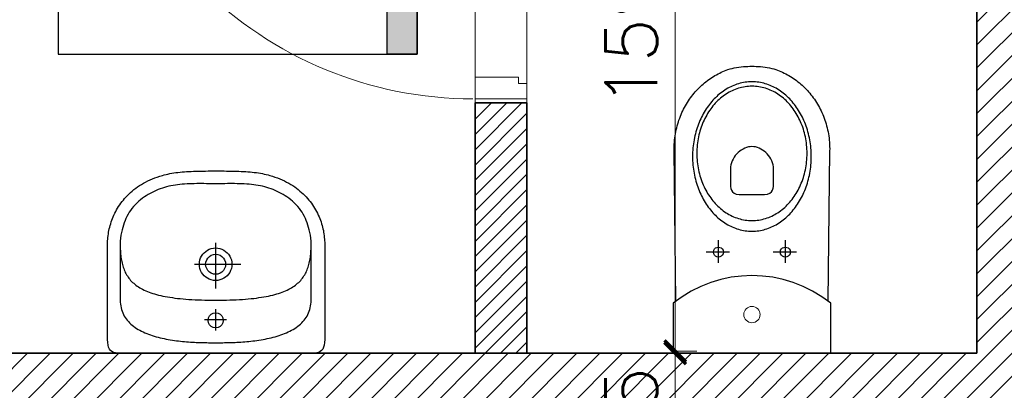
# Model space of a CAD drawing. Header units: millimetres. Extents: x -740 to 33545, y 5178 to 22494.
# Tile 194 of 256: x 11617 to 11845, y 10826 to 10912. Entities that reach past the tile are written whole.
import ezdxf
from ezdxf.lldxf.tags import DXFTag

# ---------------------------------------------------------------- set-up
doc = ezdxf.new("R2010")
doc.units = ezdxf.units.MM
doc.header["$MEASUREMENT"] = 0
doc.layers.get('Defpoints').update_dxf_attribs({"color": 252})
for name, color, linetype, lineweight in [('A_istniejące ściany', 252, 'Continuous', 35), ('A_l.przerywana', 252, 'ICAD_ISO03W100', 9), ('A_projektowane sciany', 252, 'Continuous', 35), ('l.wypełnien', 252, 'Continuous', 5), ('szraf1', 252, 'Continuous', 5), ('wymiarowanie', 252, 'Continuous', 9)]:
    doc.layers.add(name, color=color, linetype=linetype, lineweight=lineweight)
for name, color, linetype in [('stolarka', 252, 'Continuous'), ('tabelki opis', 252, 'Continuous'), ('WYPOSARZENIE', 252, 'Continuous'), ('WYPOSAŻENIE', 252, 'Continuous')]:
    doc.layers.add(name, color=color, linetype=linetype)
doc.styles.add('styl2', font='simplex.shx')
tags = doc.linetypes.add('ICAD_ISO03W100', pattern=[30, 12, -18]).pattern_tags.tags
tags[6:7] = [DXFTag(74, 4), DXFTag(75, 0), DXFTag(340, '0'), DXFTag(46, 1.0), DXFTag(50, 0.0), DXFTag(44, 0.0), DXFTag(45, 0.0)]
tags[4:5] = [DXFTag(74, 4), DXFTag(75, 0), DXFTag(340, '0'), DXFTag(46, 1.0), DXFTag(50, 0.0), DXFTag(44, 0.0), DXFTag(45, 0.0)]
doc.dimstyles.new('Skala 1-50', dxfattribs={"dimtxt": 12, "dimasz": 5, "dimexe": 1, "dimexo": 1, "dimgap": 1.5, "dimtad": 1, "dimdec": 1, "dimrnd": 0.5, "dimtxsty": 'styl2', "dimblk": 'ARCHTICK', "dimcen": 5, "dimadec": 0, "dimazin": 0, "dimtfac": 1, "dimtdec": 1, "dimtmove": 1, "dimatfit": 3, "dimldrblk": 'ARCHTICK', "dimfxl": 0, "dimlwd": -1, "dimlwe": -1, "dimarcsym": 0})

# ---------------------------------------------------------------- blocks, each defined once
blk = doc.blocks.new('zw$1165')
at = {"layer": 'WYPOSAŻENIE', "color": 0}
for points in [[(25.14, 42.24), (24.52, 42.24), (23.91, 42.24), (23.31, 42.24), (22.72, 42.23), (22.13, 42.23), (21.56, 42.22), (20.99, 42.2), (20.44, 42.19), (19.89, 42.17), (19.35, 42.15), (18.82, 42.12), (18.3, 42.09), (17.78, 42.05), (17.28, 42.01), (16.78, 41.96), (16.3, 41.91), (15.82, 41.85), (15.35, 41.78), (14.89, 41.71), (14.43, 41.63), (13.99, 41.54), (13.55, 41.44), (13.12, 41.33), (12.7, 41.22), (12.7, 41.22), (12.09, 41.03), (11.51, 40.84), (10.93, 40.63), (10.38, 40.4), (9.84, 40.17), (9.32, 39.92), (8.81, 39.67), (8.32, 39.4), (7.85, 39.12), (7.39, 38.84), (6.95, 38.54), (6.52, 38.23), (6.11, 37.92), (5.72, 37.6), (5.34, 37.27), (4.97, 36.93), (4.62, 36.58), (4.28, 36.23), (3.96, 35.87), (3.65, 35.51), (3.36, 35.14), (3.08, 34.76), (2.81, 34.39), (2.56, 34), (2.32, 33.62), (2.09, 33.23), (1.88, 32.83), (1.67, 32.44), (1.48, 32.04), (1.31, 31.64), (1.14, 31.24), (0.99, 30.84), (0.85, 30.44), (0.72, 30.03), (0.6, 29.63), (0.49, 29.23), (0.4, 28.83), (0.31, 28.43), (0.24, 28.03), (0.17, 27.64), (0.12, 27.25), (0.08, 26.86), (0.04, 26.47), (0.02, 26.09), (0, 25.72), (0, 25.34), (0, 25.34), (0, 3.19), (0.03, 2.5), (0.11, 1.9), (0.25, 1.4), (0.44, 0.99), (0.7, 0.66), (1.01, 0.4), (1.39, 0.22), (1.82, 0.09), (2.33, 0.02), (2.89, 0), (25.14, 0), (47.39, 0), (47.96, 0.02), (48.46, 0.09), (48.9, 0.22), (49.28, 0.4), (49.59, 0.66), (49.84, 0.99), (50.04, 1.4), (50.18, 1.9), (50.26, 2.5), (50.29, 3.19), (50.29, 25.34), (50.28, 25.72), (50.27, 26.09), (50.24, 26.47), (50.21, 26.86), (50.17, 27.25), (50.11, 27.64), (50.05, 28.03), (49.98, 28.43), (49.89, 28.83), (49.79, 29.23), (49.69, 29.63), (49.57, 30.03), (49.44, 30.44), (49.3, 30.84), (49.15, 31.24), (48.98, 31.64), (48.8, 32.04), (48.61, 32.44), (48.41, 32.83), (48.2, 33.23), (47.97, 33.62), (47.73, 34), (47.48, 34.39), (47.21, 34.76), (46.93, 35.14), (46.63, 35.51), (46.33, 35.87), (46, 36.23), (45.67, 36.58), (45.32, 36.93), (44.95, 37.27), (44.57, 37.6), (44.17, 37.92), (43.76, 38.23), (43.34, 38.54), (42.9, 38.84), (42.44, 39.12), (41.96, 39.4), (41.48, 39.67), (40.97, 39.92), (40.45, 40.17), (39.91, 40.4), (39.35, 40.63), (38.78, 40.84), (38.19, 41.03), (37.59, 41.22), (37.59, 41.22), (37.16, 41.33), (36.74, 41.44), (36.3, 41.54), (35.85, 41.63), (35.4, 41.71), (34.94, 41.78), (34.47, 41.85), (33.99, 41.91), (33.5, 41.96), (33.01, 42.01), (32.5, 42.05), (31.99, 42.09), (31.47, 42.12), (30.94, 42.15), (30.4, 42.17), (29.85, 42.19), (29.3, 42.2), (28.73, 42.22), (28.15, 42.23), (27.57, 42.23), (26.98, 42.24), (26.38, 42.24), (25.76, 42.24), (25.14, 42.24), (25.14, 42.24)], [(25.25, 39.29), (25.78, 39.29), (26.31, 39.3), (26.86, 39.3), (27.41, 39.3), (27.96, 39.31), (28.52, 39.31), (29.08, 39.31), (29.65, 39.31), (30.21, 39.3), (30.77, 39.29), (31.33, 39.27), (31.89, 39.24), (32.45, 39.21), (32.99, 39.17), (33.53, 39.12), (34.07, 39.06), (34.59, 38.99), (35.1, 38.9), (35.61, 38.8), (36.12, 38.69), (36.61, 38.56), (37.11, 38.42), (37.6, 38.27), (38.08, 38.1), (38.56, 37.92), (39.04, 37.72), (39.51, 37.51), (39.97, 37.28), (40.43, 37.04), (40.88, 36.78), (41.33, 36.51), (41.77, 36.22), (42.21, 35.91), (42.64, 35.58), (43.06, 35.24), (43.92, 34.42), (44.3, 33.99), (44.65, 33.56), (44.97, 33.12), (45.27, 32.67), (45.54, 32.21), (45.8, 31.73), (46.03, 31.25), (46.24, 30.75), (46.44, 30.24), (46.62, 29.71), (46.79, 29.16), (46.94, 28.6), (47.09, 28.02), (47.2, 27.34), (47.29, 26.67), (47.35, 26), (47.38, 25.32), (47.38, 12.31), (47.36, 11.84), (47.32, 11.39), (47.25, 10.96), (47.17, 10.54), (47.06, 10.13), (46.93, 9.74), (46.77, 9.36), (46.6, 8.99), (46.41, 8.64), (46.2, 8.3), (45.97, 7.97), (45.73, 7.65), (45.47, 7.35), (45.19, 7.06), (44.89, 6.78), (44.58, 6.51), (44.26, 6.26), (43.92, 6.01), (43.57, 5.78), (43.21, 5.55), (42.83, 5.34), (42.45, 5.14), (42.05, 4.94), (41.64, 4.76), (41.23, 4.58), (40.81, 4.42), (40.37, 4.26), (39.93, 4.11), (39.49, 3.97), (39.04, 3.84), (38.58, 3.72), (38.12, 3.6), (37.65, 3.49), (37.18, 3.39), (36.71, 3.3), (36.23, 3.21), (35.76, 3.13), (35.28, 3.05), (34.8, 2.98), (34.33, 2.92), (33.85, 2.86), (33.38, 2.8), (32.91, 2.76), (32.44, 2.71), (31.97, 2.67), (31.51, 2.64), (31.06, 2.61), (30.61, 2.58), (30.16, 2.56), (29.73, 2.53), (29.3, 2.52), (28.88, 2.5), (28.46, 2.49), (28.06, 2.48), (27.67, 2.47), (27.28, 2.47), (26.91, 2.46), (26.55, 2.46), (26.21, 2.46), (25.87, 2.46), (25.55, 2.46), (25.25, 2.46), (25.25, 2.46), (24.94, 2.46), (24.63, 2.46), (24.29, 2.46), (23.95, 2.46), (23.59, 2.46), (23.22, 2.47), (22.83, 2.47), (22.44, 2.48), (22.04, 2.49), (21.62, 2.5), (21.2, 2.52), (20.77, 2.53), (20.34, 2.56), (19.89, 2.58), (19.44, 2.61), (18.99, 2.64), (18.53, 2.67), (18.06, 2.71), (17.59, 2.76), (17.12, 2.8), (16.65, 2.86), (16.17, 2.92), (15.69, 2.98), (15.22, 3.05), (14.74, 3.13), (14.26, 3.21), (13.79, 3.3), (13.32, 3.39), (12.85, 3.49), (12.38, 3.6), (11.92, 3.72), (11.46, 3.84), (11.01, 3.97), (10.56, 4.11), (10.13, 4.26), (9.69, 4.42), (9.27, 4.58), (8.85, 4.76), (8.45, 4.94), (8.05, 5.14), (7.67, 5.34), (7.29, 5.55), (6.93, 5.78), (6.58, 6.01), (6.24, 6.26), (5.92, 6.51), (5.61, 6.78), (5.31, 7.06), (5.03, 7.35), (4.77, 7.65), (4.52, 7.97), (4.3, 8.3), (4.09, 8.64), (3.9, 8.99), (3.72, 9.36), (3.57, 9.74), (3.44, 10.13), (3.33, 10.54), (3.25, 10.96), (3.18, 11.39), (3.14, 11.84), (3.12, 12.31), (3.12, 12.31), (3.12, 25.32), (3.15, 26), (3.21, 26.67), (3.29, 27.34), (3.41, 28.02), (3.56, 28.6), (3.71, 29.16), (3.88, 29.71), (4.06, 30.24), (4.26, 30.75), (4.47, 31.25), (4.7, 31.73), (4.96, 32.21), (5.23, 32.67), (5.53, 33.12), (5.85, 33.56), (6.2, 33.99), (6.57, 34.42), (7.43, 35.24), (7.86, 35.58), (8.29, 35.91), (8.73, 36.22), (9.17, 36.51), (9.62, 36.78), (10.07, 37.04), (10.53, 37.28), (10.99, 37.51), (11.46, 37.72), (11.94, 37.92), (12.42, 38.1), (12.9, 38.27), (13.39, 38.42), (13.88, 38.56), (14.38, 38.69), (14.89, 38.8), (15.4, 38.9), (15.91, 38.99), (16.43, 39.06), (16.96, 39.12), (17.51, 39.17), (18.05, 39.21), (18.61, 39.24), (19.16, 39.27), (19.73, 39.29), (20.29, 39.3), (20.85, 39.31), (21.42, 39.31), (21.98, 39.31), (22.54, 39.31), (23.09, 39.3), (23.64, 39.3), (24.19, 39.3), (24.72, 39.29), (25.25, 39.29)], [(25.25, 12.31), (24.4, 12.31), (23.58, 12.32), (22.77, 12.34), (21.99, 12.36), (21.22, 12.38), (20.48, 12.42), (19.75, 12.45), (19.05, 12.5), (18.36, 12.55), (17.7, 12.6), (17.05, 12.67), (16.42, 12.73), (15.81, 12.81), (15.22, 12.89), (14.64, 12.98), (14.09, 13.07), (13.55, 13.17), (13.03, 13.27), (12.52, 13.38), (12.03, 13.5), (11.56, 13.62), (11.1, 13.75), (10.66, 13.89), (10.24, 14.03), (9.83, 14.18), (9.43, 14.33), (9.05, 14.49), (8.69, 14.66), (8.34, 14.83), (8, 15.01), (7.68, 15.19), (7.37, 15.38), (7.07, 15.58), (6.79, 15.79), (6.52, 16), (6.26, 16.21), (6.01, 16.44), (5.78, 16.67), (5.56, 16.9), (5.35, 17.15), (5.15, 17.4), (4.96, 17.65), (4.79, 17.91), (4.62, 18.18), (4.46, 18.46), (4.32, 18.74), (4.18, 19.03), (4.06, 19.32), (3.94, 19.62), (3.83, 19.93), (3.73, 20.24), (3.64, 20.56), (3.56, 20.89), (3.48, 21.23), (3.42, 21.57), (3.36, 21.91), (3.31, 22.27), (3.26, 22.63), (3.22, 23), (3.19, 23.37), (3.17, 23.75), (3.15, 24.14), (3.13, 24.54), (3.13, 24.94), (3.12, 25.34)], [(47.38, 25.34), (47.37, 24.94), (47.37, 24.54), (47.35, 24.14), (47.33, 23.75), (47.31, 23.37), (47.28, 23), (47.24, 22.63), (47.19, 22.27), (47.14, 21.91), (47.08, 21.57), (47.02, 21.23), (46.94, 20.89), (46.86, 20.56), (46.77, 20.24), (46.67, 19.93), (46.56, 19.62), (46.44, 19.32), (46.32, 19.03), (46.18, 18.74), (46.04, 18.46), (45.88, 18.18), (45.71, 17.91), (45.54, 17.65), (45.35, 17.4), (45.15, 17.15), (44.94, 16.9), (44.72, 16.67), (44.49, 16.44), (44.24, 16.21), (43.98, 16), (43.71, 15.79), (43.43, 15.58), (43.13, 15.38), (42.82, 15.19), (42.5, 15.01), (42.16, 14.83), (41.81, 14.66), (41.45, 14.49), (41.07, 14.33), (40.67, 14.18), (40.26, 14.03), (39.84, 13.89), (39.4, 13.75), (38.94, 13.62), (38.47, 13.5), (37.98, 13.38), (37.47, 13.27), (36.95, 13.17), (36.41, 13.07), (35.85, 12.98), (35.28, 12.89), (34.69, 12.81), (34.08, 12.73), (33.45, 12.67), (32.8, 12.6), (32.14, 12.55), (31.45, 12.5), (30.75, 12.45), (30.02, 12.42), (29.28, 12.38), (28.51, 12.36), (27.73, 12.34), (26.92, 12.32), (26.1, 12.31), (25.25, 12.31)], [(25.26, 25.56), (25.26, 15)], [(25.26, 16.85), (25.77, 16.89), (26.26, 16.99), (26.72, 17.15), (27.16, 17.37), (27.56, 17.64), (27.92, 17.96), (28.24, 18.32), (28.51, 18.72), (28.73, 19.16), (28.89, 19.62), (28.99, 20.11), (29.03, 20.63), (28.99, 21.14), (28.89, 21.63), (28.73, 22.09), (28.51, 22.53), (28.24, 22.93), (27.92, 23.29), (27.56, 23.61), (27.16, 23.88), (26.72, 24.1), (26.26, 24.26), (25.77, 24.36), (25.26, 24.4), (24.75, 24.36), (24.26, 24.26), (23.79, 24.1), (23.36, 23.88), (22.95, 23.61), (22.59, 23.29), (22.27, 22.93), (22, 22.53), (21.78, 22.09), (21.62, 21.63), (21.52, 21.14), (21.49, 20.63), (21.52, 20.11), (21.62, 19.62), (21.78, 19.16), (22, 18.72), (22.27, 18.32), (22.59, 17.96), (22.95, 17.64), (23.36, 17.37), (23.79, 17.15), (24.26, 16.99), (24.75, 16.89), (25.26, 16.85)], [(25.26, 18.31), (25.79, 18.37), (26.27, 18.55), (26.7, 18.82), (27.06, 19.18), (27.33, 19.61), (27.51, 20.1), (27.57, 20.63), (27.51, 21.15), (27.33, 21.64), (27.06, 22.07), (26.7, 22.43), (26.27, 22.7), (25.79, 22.88), (25.26, 22.94), (24.73, 22.88), (24.24, 22.7), (23.81, 22.43), (23.45, 22.07), (23.18, 21.64), (23.01, 21.15), (22.94, 20.63), (22.94, 20.63), (23.01, 20.1), (23.18, 19.61), (23.45, 19.18), (23.81, 18.82), (24.24, 18.55), (24.73, 18.37), (25.26, 18.31), (25.26, 18.31)], [(30.17, 20.65), (19.42, 20.65)], [(25.26, 5.87), (25.81, 5.96), (26.3, 6.21), (26.68, 6.59), (26.93, 7.08), (27.02, 7.63), (26.93, 8.19), (26.68, 8.67), (26.3, 9.05), (25.81, 9.3), (25.26, 9.39), (24.7, 9.3), (24.22, 9.05), (23.84, 8.67), (23.59, 8.19), (23.5, 7.63), (23.59, 7.08), (23.84, 6.59), (24.22, 6.21), (24.7, 5.96), (25.26, 5.87)], [(25.25, 10.21), (25.25, 5.27)], [(22.71, 7.72), (27.8, 7.72)]]:
    blk.add_lwpolyline(points, dxfattribs=at)
blk = doc.blocks.new('_ArchTick')
at = {"color": 0, "linetype": 'ByBlock', "const_width": 0.15}
blk.add_lwpolyline([(-0.5, -0.5), (0.5, 0.5)], dxfattribs=at)
blk = doc.blocks.new('*D2198')
at = {"layer": 'Defpoints', "color": 0}
for p in [(11784.54, 10994.32), (11769.27, 10834.82), (11786.33, 10834.82)]:
    blk.add_point(p, dxfattribs=at)
at = {"layer": 'wymiarowanie', "color": 0}
for p, q in [((11774.27, 10994.32), (11768.27, 10994.32)), ((11769.27, 10994.32), (11769.27, 10834.82)), ((11774.27, 10834.82), (11768.27, 10834.82))]:
    blk.add_line(p, q, dxfattribs=at)
at = {"layer": 'wymiarowanie', "color": 0, "xscale": 5, "yscale": 5, "zscale": 5}
for p, rotation in [((11769.27, 10994.32), 90), ((11769.27, 10834.82), 270)]:
    blk.add_blockref('_ArchTick', p, dxfattribs=dict(at, rotation=rotation))
at = {"layer": 'wymiarowanie', "color": 0, "insert": (11760.93, 10914.57), "char_height": 12, "attachment_point": 5, "rotation": 90, "style": 'styl2'}
blk.add_mtext('159,5', dxfattribs=at)
blk = doc.blocks.new('*D2795')
at = {"layer": 'Defpoints', "color": 0}
for p in [(11839.15, 10834.32), (11769.27, 10791.99), (11839.15, 10791.99)]:
    blk.add_point(p, dxfattribs=at)
at = {"layer": 'wymiarowanie', "color": 0}
for p, q in [((11774.27, 10834.32), (11768.27, 10834.32)), ((11769.27, 10834.32), (11769.27, 10791.99)), ((11774.27, 10791.99), (11768.27, 10791.99))]:
    blk.add_line(p, q, dxfattribs=at)
at = {"layer": 'wymiarowanie', "color": 0, "xscale": 5, "yscale": 5, "zscale": 5}
for p, rotation in [((11769.27, 10834.32), 90), ((11769.27, 10791.99), 270)]:
    blk.add_blockref('_ArchTick', p, dxfattribs=dict(at, rotation=rotation))
at = {"layer": 'wymiarowanie', "color": 0, "insert": (11760.93, 10813.16), "char_height": 12, "attachment_point": 5, "rotation": 90, "style": 'styl2'}
blk.add_mtext('42,5', dxfattribs=at)

msp = doc.modelspace()

# ---------------------------------------------------------------- hatches: boundary and pattern name
at = {"layer": 'l.wypełnien'}
h = msp.add_hatch(dxfattribs=at)
h.set_pattern_fill('ANSI31', color=256, scale=30, style=0)
h.paths.add_polyline_path([(11391.26, 10402.52), (11391.26, 10359.34), (11839.15, 10359.34), (11839.15, 9782.76), (11774.02, 9782.76), (11774.02, 9765.83), (11774.02, 9754.82), (11774.02, 9739.58), (11839.15, 9739.58), (11882.33, 9739.58), (11882.33, 10522.75), (11866.24, 10522.75), (11854.39, 10522.75), (11839.15, 10522.75), (11839.15, 10402.52), (11426.82, 10402.52), (11426.82, 10552.38), (11401.42, 10552.38), (11401.42, 10402.52)])
h.paths.add_polyline_path([(11391.26, 10834.32), (11391.26, 10791.99), (11401.42, 10791.99), (11401.42, 10654.38), (11426.82, 10654.38), (11426.82, 10791.99), (11839.15, 10791.99), (11839.15, 10677.69), (11854.39, 10677.69), (11866.24, 10677.69), (11882.33, 10677.69), (11882.33, 11331.32), (11882.33, 11374.5), (11799.42, 11374.5), (11799.42, 11331.32), (11839.15, 11331.32), (11839.15, 10994.32), (11839.15, 10834.32), (11699.45, 10834.32), (11685.18, 10834.32), (11640.68, 10834.32), (11401.42, 10834.32)])
h.paths.add_polyline_path([(11477.62, 10806.38), (11477.62, 10819.93), (11497.94, 10819.93), (11497.94, 10806.38)], flags=16)
h.paths.add_polyline_path([(11438.67, 10819.93), (11438.67, 10806.38), (11457.3, 10806.38), (11457.3, 10819.93)], flags=16)
h.paths.add_polyline_path([(11429.29, 9739.58), (11429.29, 9782.76), (11384.13, 9782.76), (11384.13, 9739.58)])
h.paths.add_polyline_path([(11624.02, 9739.58), (11624.02, 9782.76), (11579.29, 9782.76), (11579.29, 9739.58)])
h = msp.add_hatch(dxfattribs=at)
h.set_pattern_fill('ANSI31', color=256, scale=20, style=0)
h.paths.add_polyline_path([(11528.81, 11006.32), (11528.81, 10994.32), (11590.93, 10994.32), (11590.93, 10984.32), (11602.93, 10984.32), (11602.93, 10994.32), (11616.93, 10994.32), (11616.93, 11006.32), (11602.93, 11006.32), (11602.93, 11114.32), (11839.15, 11114.32), (11839.15, 11126.32), (11590.93, 11126.32), (11590.93, 11006.32)])
h.paths.add_polyline_path([(11391.26, 10994.32), (11391.26, 11006.32), (11404.81, 11006.32), (11404.81, 11331.32), (11416.81, 11331.32), (11416.81, 11006.32), (11426.81, 11006.32), (11426.81, 10994.32)])
h.paths.add_polyline_path([(11708.93, 10994.32), (11708.93, 11006.32), (11839.15, 11006.32), (11839.15, 10994.32), (11734.93, 10994.32), (11734.93, 10984.32), (11722.93, 10984.32), (11722.93, 10994.32)])
h.paths.add_polyline_path([(11289.26, 10994.32), (11289.26, 11006.32), (11169.43, 11006.32), (11169.43, 10994.32)])
h.paths.add_polyline_path([(11734.93, 10834.32), (11734.93, 10892.32), (11722.93, 10892.32), (11722.93, 10834.32)])
h.paths.add_polyline_path([(11602.93, 10834.32), (11602.93, 10882.32), (11590.93, 10882.32), (11590.93, 10834.32)])
at = {"layer": 'tabelki opis'}
msp.add_hatch(color=256, dxfattribs=at).paths.add_polyline_path([(11709.48, 10903.63), (11709.48, 10936.89), (11702.52, 10936.89), (11702.52, 10903.63)])

# ---------------------------------------------------------------- linework, layer by layer
at = {"layer": 'A_istniejące ściany'}
for points in [[(11839.15, 10994.32), (11839.15, 10834.32)], [(11699.45, 10834.32), (11401.42, 10834.32)], [(11839.15, 10834.32), (11699.45, 10834.32)]]:
    msp.add_lwpolyline(points, dxfattribs=at)
at = {"layer": 'A_l.przerywana', "ltscale": 0.3}
msp.add_lwpolyline([(11722.93, 10892.32), (11734.93, 10892.32), (11734.93, 10984.32), (11722.93, 10984.32)], close=True, dxfattribs=at)
at = {"layer": 'A_projektowane sciany'}
for p, q in [((11722.93, 10892.32), (11734.93, 10892.32)), ((11722.93, 10892.32), (11722.93, 10834.32)), ((11734.93, 10892.32), (11734.93, 10834.32))]:
    msp.add_line(p, q, dxfattribs=at)
at = {"layer": 'stolarka', "lineweight": 9}
msp.add_lwpolyline([(11732.95, 10898.32), (11732.95, 10896.81), (11734.93, 10896.81), (11734.93, 10893.27), (11722.93, 10893.27), (11722.93, 10898.32), (11732.95, 10898.32)], dxfattribs=at)
at = {"layer": 'stolarka', "linetype": 'ICAD_ISO03W100', "lineweight": 13, "ltscale": 0.3}
msp.add_arc((11722.39, 10982.62), 89.35, 179.9469, 269.9997, dxfattribs=at)
at = {"layer": 'tabelki opis'}
msp.add_lwpolyline([(11709.48, 10936.89), (11626.32, 10936.89), (11626.32, 10903.63), (11709.48, 10903.63), (11709.48, 10936.89)], dxfattribs=at)
msp.add_lwpolyline([(11709.48, 10903.63), (11702.52, 10903.63), (11702.52, 10936.89), (11709.48, 10936.89)], close=True, dxfattribs=at)
at = {"layer": 'wymiarowanie'}
msp.add_circle((11787.04, 10843.29), 1.88, dxfattribs=at)
at = {"layer": 'WYPOSARZENIE'}
msp.add_lwpolyline([(11768.79, 10834.32), (11805.29, 10834.32), (11805.29, 10845.94, 0.349919), (11768.79, 10845.94), (11768.79, 10834.32)], format="xyb", dxfattribs=at)
at = {"layer": 'WYPOSAŻENIE'}
for points in [[(11769.43, 10846.44), (11769.03, 10881.21), (11769.03, 10881.72), (11769.04, 10882.22), (11769.06, 10882.73), (11769.09, 10883.22), (11769.14, 10883.72), (11769.19, 10884.21), (11769.25, 10884.69), (11769.33, 10885.17), (11769.42, 10885.64), (11769.51, 10886.11), (11769.62, 10886.57), (11769.74, 10887.03), (11769.86, 10887.48), (11770, 10887.93), (11770.14, 10888.37), (11770.3, 10888.81), (11770.46, 10889.24), (11770.63, 10889.66), (11770.82, 10890.08), (11771.01, 10890.49), (11771.21, 10890.89), (11771.41, 10891.29), (11771.63, 10891.68), (11771.85, 10892.07), (11772.08, 10892.45), (11772.32, 10892.82), (11772.57, 10893.18), (11772.82, 10893.54), (11773.09, 10893.89), (11773.35, 10894.24), (11773.63, 10894.57), (11773.91, 10894.9), (11774.2, 10895.22), (11774.49, 10895.54), (11774.79, 10895.84), (11775.1, 10896.14), (11775.42, 10896.43), (11775.73, 10896.71), (11776.06, 10896.98), (11776.39, 10897.25), (11776.72, 10897.51), (11777.06, 10897.76), (11777.41, 10898), (11777.76, 10898.23), (11778.11, 10898.45), (11778.47, 10898.66), (11778.83, 10898.87), (11779.2, 10899.06), (11779.57, 10899.25), (11779.95, 10899.43), (11780.33, 10899.59), (11780.71, 10899.75), (11781.09, 10899.9), (11781.48, 10900.04), (11781.48, 10900.04), (11781.96, 10900.19), (11782.45, 10900.32), (11782.96, 10900.44), (11783.48, 10900.54), (11784, 10900.62), (11784.53, 10900.69), (11785.05, 10900.74), (11785.56, 10900.78), (11786.07, 10900.8), (11786.56, 10900.82), (11787.04, 10900.82), (11787.04, 10900.82), (11787.52, 10900.82), (11788.01, 10900.8), (11788.51, 10900.78), (11789.03, 10900.74), (11789.55, 10900.68), (11790.08, 10900.62), (11790.6, 10900.53), (11791.12, 10900.44), (11791.63, 10900.32), (11792.12, 10900.19), (11792.6, 10900.04), (11792.99, 10899.9), (11793.37, 10899.75), (11793.75, 10899.59), (11794.13, 10899.42), (11794.51, 10899.25), (11794.88, 10899.06), (11795.25, 10898.87), (11795.61, 10898.66), (11795.97, 10898.45), (11796.32, 10898.23), (11796.67, 10897.99), (11797.02, 10897.75), (11797.36, 10897.51), (11797.69, 10897.25), (11798.02, 10896.98), (11798.34, 10896.71), (11798.66, 10896.43), (11798.98, 10896.14), (11799.28, 10895.84), (11799.58, 10895.53), (11799.88, 10895.22), (11800.17, 10894.9), (11800.45, 10894.57), (11800.72, 10894.23), (11800.99, 10893.89), (11801.25, 10893.54), (11801.51, 10893.18), (11801.76, 10892.82), (11801.99, 10892.45), (11802.23, 10892.07), (11802.45, 10891.68), (11802.66, 10891.29), (11802.87, 10890.89), (11803.07, 10890.49), (11803.26, 10890.08), (11803.44, 10889.66), (11803.62, 10889.23), (11803.78, 10888.81), (11803.93, 10888.37), (11804.08, 10887.93), (11804.22, 10887.48), (11804.34, 10887.03), (11804.46, 10886.57), (11804.56, 10886.11), (11804.66, 10885.64), (11804.75, 10885.17), (11804.82, 10884.69), (11804.89, 10884.2), (11804.94, 10883.72), (11804.98, 10883.22), (11805.02, 10882.72), (11805.04, 10882.22), (11805.05, 10881.71), (11805.04, 10881.2), (11805.04, 10881.2), (11804.64, 10846.43)], [(11779.27, 10855.25), (11779.27, 10860.56)], [(11794.78, 10855.25), (11794.78, 10860.56)], [(11781.88, 10857.76), (11776.42, 10857.76)], [(11797.38, 10857.76), (11791.93, 10857.76)]]:
    msp.add_lwpolyline(points, dxfattribs=at)
for points in [[(11787.04, 10862.61), (11787.43, 10862.62), (11787.83, 10862.64), (11788.22, 10862.67), (11788.61, 10862.72), (11788.99, 10862.78), (11789.38, 10862.86), (11789.76, 10862.95), (11790.13, 10863.05), (11790.5, 10863.17), (11790.87, 10863.29), (11791.23, 10863.43), (11791.59, 10863.59), (11791.95, 10863.75), (11792.29, 10863.93), (11792.64, 10864.11), (11792.98, 10864.31), (11793.32, 10864.52), (11793.64, 10864.75), (11793.97, 10864.98), (11794.29, 10865.22), (11794.6, 10865.47), (11794.91, 10865.74), (11795.21, 10866.01), (11795.51, 10866.29), (11795.79, 10866.59), (11796.08, 10866.89), (11796.35, 10867.2), (11796.62, 10867.52), (11796.89, 10867.85), (11797.14, 10868.19), (11797.39, 10868.54), (11797.63, 10868.89), (11797.86, 10869.26), (11798.09, 10869.63), (11798.3, 10870.01), (11798.51, 10870.4), (11798.72, 10870.79), (11798.91, 10871.19), (11799.09, 10871.6), (11799.27, 10872.01), (11799.44, 10872.44), (11799.59, 10872.86), (11799.74, 10873.3), (11799.88, 10873.74), (11800.01, 10874.18), (11800.14, 10874.64), (11800.25, 10875.09), (11800.35, 10875.55), (11800.44, 10876.02), (11800.52, 10876.49), (11800.59, 10876.97), (11800.65, 10877.45), (11800.7, 10877.93), (11800.74, 10878.42), (11800.77, 10878.92), (11800.79, 10879.41), (11800.79, 10879.91), (11800.79, 10879.91), (11800.79, 10880.41), (11800.77, 10880.91), (11800.74, 10881.4), (11800.7, 10881.89), (11800.65, 10882.38), (11800.59, 10882.86), (11800.52, 10883.33), (11800.44, 10883.81), (11800.35, 10884.27), (11800.25, 10884.74), (11800.14, 10885.19), (11800.02, 10885.64), (11799.88, 10886.09), (11799.75, 10886.53), (11799.6, 10886.96), (11799.44, 10887.39), (11799.27, 10887.81), (11799.09, 10888.23), (11798.91, 10888.64), (11798.72, 10889.04), (11798.52, 10889.43), (11798.31, 10889.82), (11798.09, 10890.2), (11797.86, 10890.57), (11797.63, 10890.93), (11797.39, 10891.29), (11797.14, 10891.64), (11796.89, 10891.97), (11796.62, 10892.3), (11796.36, 10892.63), (11796.08, 10892.94), (11795.8, 10893.24), (11795.51, 10893.53), (11795.21, 10893.82), (11794.91, 10894.09), (11794.6, 10894.35), (11794.29, 10894.61), (11793.97, 10894.85), (11793.65, 10895.08), (11793.32, 10895.3), (11792.98, 10895.51), (11792.64, 10895.71), (11792.3, 10895.9), (11791.95, 10896.08), (11791.59, 10896.24), (11791.23, 10896.39), (11790.87, 10896.53), (11790.5, 10896.66), (11790.13, 10896.78), (11789.76, 10896.88), (11789.38, 10896.97), (11789, 10897.04), (11788.61, 10897.11), (11788.22, 10897.16), (11787.83, 10897.19), (11787.44, 10897.21), (11787.04, 10897.22), (11787.04, 10897.22), (11786.64, 10897.21), (11786.25, 10897.19), (11785.86, 10897.16), (11785.47, 10897.11), (11785.08, 10897.04), (11784.7, 10896.97), (11784.32, 10896.88), (11783.95, 10896.78), (11783.57, 10896.66), (11783.21, 10896.53), (11782.84, 10896.39), (11782.49, 10896.24), (11782.13, 10896.08), (11781.78, 10895.9), (11781.44, 10895.71), (11781.1, 10895.52), (11780.76, 10895.3), (11780.43, 10895.08), (11780.11, 10894.85), (11779.79, 10894.61), (11779.47, 10894.36), (11779.17, 10894.09), (11778.87, 10893.82), (11778.57, 10893.53), (11778.28, 10893.24), (11778, 10892.94), (11777.72, 10892.63), (11777.45, 10892.31), (11777.19, 10891.98), (11776.94, 10891.64), (11776.69, 10891.29), (11776.45, 10890.93), (11776.21, 10890.57), (11775.99, 10890.2), (11775.77, 10889.82), (11775.56, 10889.43), (11775.36, 10889.04), (11775.17, 10888.64), (11774.98, 10888.23), (11774.81, 10887.81), (11774.64, 10887.39), (11774.48, 10886.97), (11774.33, 10886.53), (11774.19, 10886.09), (11774.06, 10885.65), (11773.94, 10885.19), (11773.83, 10884.74), (11773.73, 10884.28), (11773.64, 10883.81), (11773.56, 10883.34), (11773.48, 10882.86), (11773.42, 10882.38), (11773.37, 10881.89), (11773.33, 10881.4), (11773.31, 10880.91), (11773.29, 10880.42), (11773.28, 10879.92), (11773.28, 10879.92), (11773.29, 10879.42), (11773.31, 10878.92), (11773.33, 10878.43), (11773.37, 10877.94), (11773.42, 10877.45), (11773.48, 10876.97), (11773.55, 10876.49), (11773.64, 10876.02), (11773.73, 10875.56), (11773.83, 10875.09), (11773.94, 10874.64), (11774.06, 10874.19), (11774.19, 10873.74), (11774.33, 10873.3), (11774.48, 10872.87), (11774.64, 10872.44), (11774.81, 10872.02), (11774.98, 10871.6), (11775.17, 10871.19), (11775.36, 10870.79), (11775.56, 10870.4), (11775.77, 10870.01), (11775.99, 10869.63), (11776.21, 10869.26), (11776.45, 10868.9), (11776.69, 10868.54), (11776.93, 10868.19), (11777.19, 10867.85), (11777.45, 10867.52), (11777.72, 10867.2), (11778, 10866.89), (11778.28, 10866.59), (11778.57, 10866.3), (11778.86, 10866.01), (11779.16, 10865.74), (11779.47, 10865.47), (11779.79, 10865.22), (11780.1, 10864.98), (11780.43, 10864.75), (11780.76, 10864.52), (11781.09, 10864.31), (11781.43, 10864.12), (11781.78, 10863.93), (11782.13, 10863.75), (11782.48, 10863.59), (11782.84, 10863.44), (11783.2, 10863.3), (11783.57, 10863.17), (11783.94, 10863.05), (11784.32, 10862.95), (11784.7, 10862.86), (11785.08, 10862.79), (11785.46, 10862.72), (11785.85, 10862.67), (11786.24, 10862.64), (11786.64, 10862.62), (11787.04, 10862.61)], [(11787.04, 10865.07), (11787.44, 10865.08), (11787.84, 10865.1), (11788.24, 10865.14), (11788.63, 10865.19), (11789.03, 10865.26), (11789.41, 10865.34), (11789.8, 10865.44), (11790.18, 10865.55), (11790.55, 10865.67), (11790.92, 10865.81), (11791.28, 10865.96), (11791.64, 10866.12), (11792, 10866.3), (11792.35, 10866.49), (11792.69, 10866.69), (11793.03, 10866.9), (11793.36, 10867.12), (11793.69, 10867.36), (11794.01, 10867.61), (11794.33, 10867.87), (11794.63, 10868.13), (11794.93, 10868.41), (11795.23, 10868.71), (11795.51, 10869.01), (11795.79, 10869.32), (11796.06, 10869.64), (11796.32, 10869.97), (11796.58, 10870.31), (11796.83, 10870.66), (11797.06, 10871.01), (11797.29, 10871.38), (11797.52, 10871.75), (11797.73, 10872.13), (11797.93, 10872.52), (11798.12, 10872.92), (11798.31, 10873.33), (11798.48, 10873.74), (11798.65, 10874.16), (11798.8, 10874.59), (11798.95, 10875.02), (11799.08, 10875.46), (11799.2, 10875.9), (11799.32, 10876.35), (11799.42, 10876.81), (11799.51, 10877.27), (11799.59, 10877.74), (11799.65, 10878.21), (11799.71, 10878.69), (11799.75, 10879.17), (11799.78, 10879.65), (11799.8, 10880.14), (11799.81, 10880.63), (11799.81, 10880.63), (11799.8, 10881.13), (11799.78, 10881.62), (11799.75, 10882.1), (11799.71, 10882.58), (11799.65, 10883.06), (11799.59, 10883.53), (11799.51, 10884), (11799.42, 10884.46), (11799.32, 10884.92), (11799.2, 10885.37), (11799.08, 10885.81), (11798.95, 10886.25), (11798.8, 10886.68), (11798.65, 10887.11), (11798.48, 10887.53), (11798.31, 10887.94), (11798.13, 10888.35), (11797.93, 10888.75), (11797.73, 10889.14), (11797.52, 10889.52), (11797.3, 10889.89), (11797.07, 10890.26), (11796.83, 10890.61), (11796.58, 10890.96), (11796.33, 10891.3), (11796.06, 10891.63), (11795.79, 10891.95), (11795.51, 10892.26), (11795.23, 10892.57), (11794.93, 10892.86), (11794.63, 10893.14), (11794.33, 10893.41), (11794.01, 10893.66), (11793.69, 10893.91), (11793.37, 10894.15), (11793.03, 10894.37), (11792.7, 10894.59), (11792.35, 10894.79), (11792, 10894.97), (11791.65, 10895.15), (11791.29, 10895.31), (11790.92, 10895.46), (11790.55, 10895.6), (11790.18, 10895.72), (11789.8, 10895.83), (11789.42, 10895.93), (11789.03, 10896.01), (11788.64, 10896.08), (11788.24, 10896.13), (11787.84, 10896.17), (11787.44, 10896.19), (11787.04, 10896.2), (11787.04, 10896.2), (11786.63, 10896.19), (11786.23, 10896.17), (11785.84, 10896.13), (11785.44, 10896.08), (11785.05, 10896.01), (11784.66, 10895.93), (11784.28, 10895.83), (11783.9, 10895.72), (11783.53, 10895.6), (11783.16, 10895.46), (11782.79, 10895.31), (11782.43, 10895.15), (11782.08, 10894.98), (11781.73, 10894.79), (11781.38, 10894.59), (11781.04, 10894.37), (11780.71, 10894.15), (11780.38, 10893.91), (11780.06, 10893.67), (11779.75, 10893.41), (11779.44, 10893.14), (11779.14, 10892.86), (11778.85, 10892.57), (11778.56, 10892.27), (11778.29, 10891.95), (11778.02, 10891.63), (11777.75, 10891.3), (11777.5, 10890.96), (11777.25, 10890.62), (11777.01, 10890.26), (11776.78, 10889.89), (11776.56, 10889.52), (11776.35, 10889.14), (11776.15, 10888.75), (11775.95, 10888.35), (11775.77, 10887.94), (11775.59, 10887.53), (11775.43, 10887.11), (11775.27, 10886.69), (11775.13, 10886.25), (11774.99, 10885.81), (11774.87, 10885.37), (11774.76, 10884.92), (11774.66, 10884.46), (11774.57, 10884), (11774.49, 10883.53), (11774.42, 10883.06), (11774.37, 10882.58), (11774.32, 10882.1), (11774.29, 10881.62), (11774.27, 10881.13), (11774.27, 10880.64), (11774.27, 10880.64), (11774.27, 10880.14), (11774.29, 10879.66), (11774.32, 10879.17), (11774.37, 10878.69), (11774.42, 10878.21), (11774.49, 10877.74), (11774.57, 10877.27), (11774.66, 10876.81), (11774.76, 10876.36), (11774.87, 10875.9), (11774.99, 10875.46), (11775.13, 10875.02), (11775.27, 10874.59), (11775.43, 10874.16), (11775.59, 10873.74), (11775.77, 10873.33), (11775.95, 10872.92), (11776.14, 10872.53), (11776.35, 10872.14), (11776.56, 10871.75), (11776.78, 10871.38), (11777.01, 10871.01), (11777.25, 10870.66), (11777.5, 10870.31), (11777.75, 10869.97), (11778.01, 10869.64), (11778.28, 10869.32), (11778.56, 10869.01), (11778.85, 10868.71), (11779.14, 10868.42), (11779.44, 10868.14), (11779.75, 10867.87), (11780.06, 10867.61), (11780.38, 10867.36), (11780.71, 10867.12), (11781.04, 10866.9), (11781.38, 10866.69), (11781.72, 10866.49), (11782.07, 10866.3), (11782.43, 10866.12), (11782.79, 10865.96), (11783.15, 10865.81), (11783.52, 10865.67), (11783.9, 10865.55), (11784.28, 10865.44), (11784.66, 10865.34), (11785.05, 10865.26), (11785.44, 10865.19), (11785.83, 10865.14), (11786.23, 10865.1), (11786.63, 10865.08), (11787.04, 10865.07)], [(11787.26, 10871.12), (11789.96, 10871.12), (11790.65, 10871.2), (11791.17, 10871.42), (11791.55, 10871.74), (11791.79, 10872.13), (11791.94, 10872.54), (11792.01, 10872.94), (11792.03, 10873.29), (11792.04, 10877.06), (11792.01, 10877.54), (11791.93, 10878.01), (11791.8, 10878.47), (11791.63, 10878.92), (11791.42, 10879.34), (11791.17, 10879.75), (11790.89, 10880.14), (11790.57, 10880.5), (11790.24, 10880.83), (11789.88, 10881.13), (11789.5, 10881.41), (11789.1, 10881.64), (11788.7, 10881.84), (11788.29, 10882), (11787.87, 10882.12), (11787.45, 10882.19), (11787.04, 10882.21), (11786.63, 10882.19), (11786.21, 10882.12), (11785.79, 10882), (11785.38, 10881.84), (11784.97, 10881.64), (11784.58, 10881.4), (11784.2, 10881.13), (11783.84, 10880.83), (11783.5, 10880.49), (11783.19, 10880.13), (11782.91, 10879.74), (11782.66, 10879.33), (11782.45, 10878.9), (11782.27, 10878.45), (11782.15, 10877.99), (11782.07, 10877.52), (11782.04, 10877.03), (11782.04, 10873.27), (11782.06, 10872.93), (11782.13, 10872.53), (11782.27, 10872.13), (11782.52, 10871.74), (11782.89, 10871.42), (11783.42, 10871.2), (11784.11, 10871.12)], [(11778.12, 10857.76), (11778.19, 10858.18), (11778.36, 10858.5), (11778.62, 10858.73), (11778.93, 10858.87), (11779.27, 10858.91), (11779.61, 10858.87), (11779.93, 10858.73), (11780.18, 10858.5), (11780.36, 10858.18), (11780.42, 10857.76), (11780.36, 10857.35), (11780.18, 10857.03), (11779.93, 10856.8), (11779.61, 10856.66), (11779.27, 10856.61), (11778.93, 10856.66), (11778.62, 10856.8), (11778.36, 10857.03), (11778.19, 10857.35), (11778.12, 10857.76)], [(11793.63, 10857.76), (11793.69, 10858.18), (11793.87, 10858.5), (11794.13, 10858.73), (11794.44, 10858.87), (11794.78, 10858.91), (11795.12, 10858.87), (11795.43, 10858.73), (11795.69, 10858.5), (11795.86, 10858.18), (11795.93, 10857.76), (11795.86, 10857.35), (11795.69, 10857.03), (11795.43, 10856.8), (11795.12, 10856.66), (11794.78, 10856.61), (11794.44, 10856.66), (11794.12, 10856.8), (11793.87, 10857.03), (11793.69, 10857.35), (11793.63, 10857.76)]]:
    msp.add_lwpolyline(points, close=True, dxfattribs=at)

# ---------------------------------------------------------------- block references
at = {"layer": 'szraf1', "xscale": -1}
msp.add_blockref('zw$1165', (11688.07, 10834.32), dxfattribs=at)

# ---------------------------------------------------------------- texts
at = {"layer": 'tabelki opis', "insert": (11340.41, 10907.75), "char_height": 10.24, "width": 164.736, "attachment_point": 1}
msp.add_mtext('\\pi47.56736;{\\fCentury Gothic|b0|i1|c238|p34;KORYTARZ}', dxfattribs=at)

# ---------------------------------------------------------------- dimensions: what is measured, and where the dimension line sits
at = {"layer": 'wymiarowanie'}
for base, p1, p2, picture, middle in [((11769.27, 10834.82), (11784.54, 10994.32), (11786.33, 10834.82), '*D2198', (11760.93, 10914.57)), ((11769.27, 10791.99), (11839.15, 10834.32), (11839.15, 10791.99), '*D2795', (11760.93, 10813.16))]:
    dim = msp.add_linear_dim(base=base, p1=p1, p2=p2, angle=90, dimstyle='Skala 1-50', dxfattribs=at)
    dim.commit()
    dim.dimension.update_dxf_attribs({"geometry": picture, "text_midpoint": middle})

doc.saveas('drawing.dxf')
